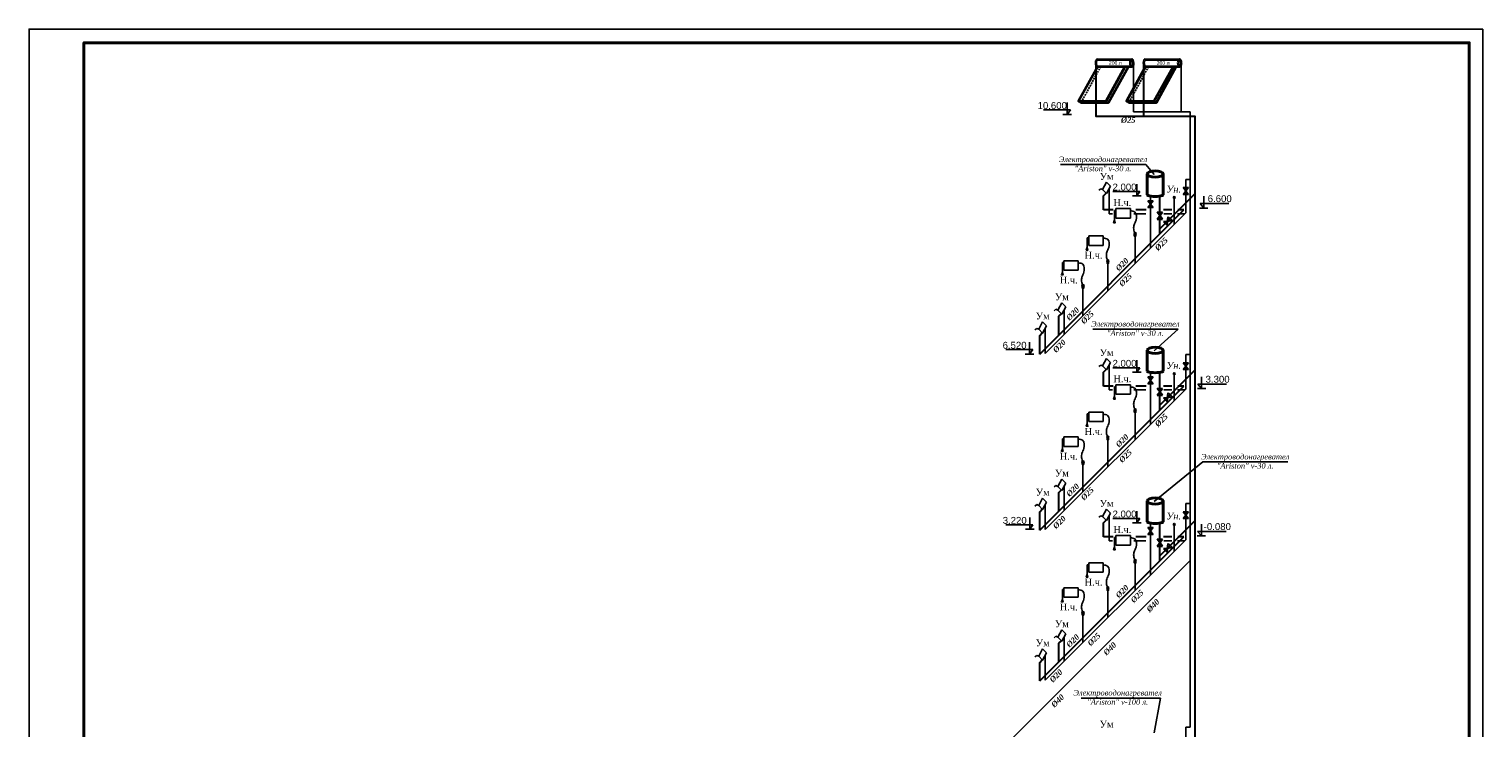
# Model space of a CAD drawing. Header units: inches. Extents: x 8001 to 766003, y -84601 to 563258.
# Tile 144 of 169: x 458584 to 511479, y 196820 to 222246. Entities that reach past the tile are written whole.
import ezdxf

# ---------------------------------------------------------------- set-up
doc = ezdxf.new("R2010")
doc.units = ezdxf.units.IN
doc.header["$MEASUREMENT"] = 0
for name, color, linetype in [('PDF11_TEXT', 7, 'Continuous'), ('PDF11_Коллектор', 7, 'Continuous'), ('PDF_tablitsa', 7, 'Continuous')]:
    doc.layers.add(name, color=color, linetype=linetype)
doc.layers.add('PDF2_0', color=7, linetype='Continuous', true_color=0x8a00b8)
doc.layers.add('Т3', color=10, linetype='Continuous', lineweight=25)
doc.styles.add('PDF Arial', font='arial.ttf')
doc.styles.get("Standard").update_dxf_attribs({"font": 'arial.ttf'})

msp = doc.modelspace()

# ---------------------------------------------------------------- linework, layer by layer
at = {"color": 5}
for p, q in [((498764.64, 221015.041), (498764.64, 219233.553)), ((498764.64, 219233.553), (500826.194, 219233.553)), ((500826.194, 219233.553), (500826.194, 196850.827)), ((497879.685, 215527.398), (497879.642, 216429.103)), ((500569.473, 216480.14), (500762.871, 216480.14)), ((500666.173, 215560.604), (500666.173, 216774.093)), ((500826.194, 216774.093), (500666.194, 216774.093)), ((499285.483, 216001.749), (499478.882, 216001.749)), ((499382.19, 214276.621), (499382.182, 216166.74)), ((500250.651, 215145.081), (500250.651, 216119.341)), ((500569.473, 216232.942), (500762.871, 216232.942)), ((495553.687, 210448.118), (500666.173, 215560.604)), ((498004.238, 215527.398), (497879.685, 215527.398)), ((498128.791, 215714.473), (498128.791, 215369.595)), ((498128.791, 215714.473), (498651.409, 215714.473)), ((498128.791, 215369.595), (498651.409, 215369.595)), ((498651.409, 215714.473), (498651.409, 215369.595)), ((499213.858, 215527.401), (498778.672, 215527.4)), ((499285.483, 215754.552), (499478.882, 215754.552)), ((500159.856, 215527.405), (499865.759, 215527.404)), ((500632.974, 215527.405), (500367.117, 215527.404)), ((497135.773, 214721.455), (497135.773, 214376.577)), ((497135.773, 214721.455), (497658.391, 214721.455)), ((497135.773, 214376.577), (497658.391, 214376.577)), ((497658.391, 214721.455), (497658.391, 214376.577)), ((498825.955, 213720.386), (498825.955, 214716.517)), ((496231.251, 213816.932), (496231.251, 213472.055)), ((496231.251, 213816.932), (496753.868, 213816.932)), ((496753.868, 213816.932), (496753.868, 213472.055)), ((497832.937, 212727.368), (497832.937, 213723.499)), ((496231.251, 213472.055), (496753.868, 213472.055)), ((496928.415, 211822.845), (496928.415, 212818.976)), ((496249.714, 211144.145), (496249.671, 212045.85)), ((495553.687, 210448.118), (495553.644, 211349.823)), ((497879.685, 209115.336), (497879.642, 210017.041)), ((500569.473, 210108.062), (500762.871, 210108.062)), ((500666.173, 209148.542), (500666.173, 210402.014)), ((500826.194, 210402.014), (500666.194, 210402.014)), ((499285.483, 209589.687), (499478.882, 209589.687)), ((499382.19, 207864.559), (499382.182, 209754.678)), ((500250.651, 208733.019), (500250.651, 209707.279)), ((500569.473, 209860.864), (500762.871, 209860.864)), ((495553.687, 204036.056), (500666.173, 209148.542)), ((498004.238, 209115.336), (497879.685, 209115.336)), ((498128.791, 209302.41), (498128.791, 208957.533)), ((498128.791, 209302.41), (498651.409, 209302.41)), ((498128.791, 208957.533), (498651.409, 208957.533)), ((498651.409, 209302.41), (498651.409, 208957.533)), ((499213.858, 209115.339), (498778.672, 209115.338)), ((499285.483, 209342.489), (499478.882, 209342.489)), ((500159.856, 209115.343), (499865.759, 209115.342)), ((500632.974, 209115.343), (500367.117, 209115.342)), ((497135.773, 208309.393), (497135.773, 207964.515)), ((497135.773, 208309.393), (497658.391, 208309.393)), ((497135.773, 207964.515), (497658.391, 207964.515)), ((497658.391, 208309.393), (497658.391, 207964.515)), ((498825.955, 207308.323), (498825.955, 208304.454)), ((496231.251, 207404.87), (496231.251, 207059.993)), ((496231.251, 207404.87), (496753.868, 207404.87)), ((496753.868, 207404.87), (496753.868, 207059.993)), ((496231.251, 207059.993), (496753.868, 207059.993)), ((497832.937, 206315.306), (497832.937, 207311.437)), ((496928.415, 205410.783), (496928.415, 206406.914)), ((496249.714, 204732.083), (496249.671, 205633.788)), ((495553.687, 204036.056), (495553.644, 204937.761)), ((500666.173, 203665.6), (500666.173, 204981.628)), ((500826.194, 204981.628), (500666.194, 204981.628)), ((497879.685, 203632.394), (497879.642, 204534.099)), ((499382.19, 202381.617), (499382.182, 204271.736)), ((500250.651, 203250.078), (500250.651, 204224.337)), ((500569.473, 204687.676), (500762.871, 204687.676)), ((500569.473, 204440.478), (500762.871, 204440.478)), ((500666.173, 203665.6), (495553.687, 198553.114)), ((498128.791, 203819.469), (498128.791, 203474.591)), ((498128.791, 203819.469), (498651.409, 203819.469)), ((498651.409, 203819.469), (498651.409, 203474.591)), ((499285.483, 204106.746), (499478.882, 204106.746)), ((499285.483, 203859.548), (499478.882, 203859.548)), ((498004.238, 203632.394), (497879.685, 203632.394)), ((498128.791, 203474.591), (498651.409, 203474.591)), ((499213.858, 203632.397), (498778.672, 203632.396)), ((500159.856, 203632.401), (499865.759, 203632.4)), ((500632.974, 203632.401), (500367.117, 203632.401)), ((500826.194, 202912.326), (488616.117, 190702.249)), ((497135.773, 202826.451), (497135.773, 202481.573)), ((497135.773, 202826.451), (497658.391, 202826.451)), ((497658.391, 202826.451), (497658.391, 202481.573)), ((498825.955, 201825.382), (498825.955, 202821.513)), ((497135.773, 202481.573), (497658.391, 202481.573)), ((496231.251, 201921.929), (496231.251, 201577.051)), ((496231.251, 201921.929), (496753.868, 201921.929)), ((496231.251, 201577.051), (496753.868, 201577.051)), ((496753.868, 201921.929), (496753.868, 201577.051)), ((497832.937, 200832.364), (497832.937, 201828.495)), ((496928.415, 199927.842), (496928.415, 200923.973)), ((496249.714, 199249.141), (496249.671, 200150.847)), ((495553.687, 198553.114), (495553.644, 199454.819)), ((500666.173, 195630.589), (500666.173, 196850.827)), ((500826.194, 196850.827), (500666.194, 196850.827))]:
    msp.add_line(p, q, dxfattribs=at)
at = {"ltscale": 25}
for p, q in [((496356.266, 219573.839), (496356.266, 219143.553)), ((496471.156, 219305.782), (495490.323, 219305.782)), ((496471.156, 219305.782), (496356.266, 219143.553)), ((498885.88, 216606.865), (498885.88, 216176.579)), ((499000.77, 216338.807), (498019.937, 216338.807)), ((499000.77, 216338.807), (498885.88, 216176.579)), ((501187.245, 215898.841), (501322.308, 215735.333)), ((501322.308, 216165.619), (501322.308, 215735.333)), ((495101.998, 210583.878), (494121.164, 210583.878)), ((494987.108, 210851.936), (494987.108, 210421.65)), ((495101.998, 210583.878), (494987.108, 210421.65)), ((498885.88, 210194.803), (498885.88, 209764.517)), ((499000.77, 209926.745), (498019.937, 209926.745)), ((499000.77, 209926.745), (498885.88, 209764.517)), ((501244.912, 209596.507), (501244.912, 209166.221)), ((501109.849, 209329.73), (501244.912, 209166.221)), ((498885.88, 204711.861), (498885.88, 204281.575)), ((495106.295, 204212.93), (494125.462, 204212.93)), ((494991.405, 204480.988), (494991.405, 204050.702)), ((495106.295, 204212.93), (494991.405, 204050.702)), ((499000.77, 204443.803), (498019.937, 204443.803)), ((499000.77, 204443.803), (498885.88, 204281.575)), ((501234.539, 204236.351), (501234.539, 203806.065)), ((501099.476, 203969.573), (501234.539, 203806.065))]:
    msp.add_line(p, q, dxfattribs=at)
at = {"linetype": 'ByBlock', "lineweight": -2}
for p, q in [((496199.957, 219143.553), (496512.576, 219143.553)), ((498729.571, 216176.579), (499042.189, 216176.579)), ((494830.798, 210421.65), (495143.417, 210421.65)), ((498729.571, 209764.517), (499042.189, 209764.517)), ((498729.571, 204281.575), (499042.189, 204281.575)), ((494835.096, 204050.702), (495147.715, 204050.702))]:
    msp.add_line(p, q, dxfattribs=at)
at = {"ltscale": 10}
for p, q in [((496111.648, 217315.299), (499214.297, 217315.299)), ((499523.601, 216952.029), (499214.297, 217315.299)), ((497574.413, 216434.657), (497507.567, 216380.688)), ((497642.299, 216403.607), (497574.413, 216434.657)), ((497642.299, 216403.607), (497786.994, 216671.241)), ((497787.068, 216257.876), (497642.299, 216403.607)), ((497931.838, 216525.486), (497787.068, 216671.217)), ((497787.068, 216257.876), (497931.782, 216525.542)), ((501169.222, 215735.333), (501475.394, 215735.333)), ((496012.328, 212020.355), (496157.024, 212287.988)), ((496301.867, 212142.233), (496157.098, 212287.965)), ((496157.098, 211874.624), (496301.811, 212142.29)), ((495316.301, 211324.328), (495460.996, 211591.961)), ((495605.84, 211446.206), (495461.07, 211591.937)), ((495944.442, 212051.404), (495877.597, 211997.436)), ((496012.328, 212020.355), (495944.442, 212051.404)), ((496157.098, 211874.624), (496012.328, 212020.355)), ((495248.415, 211355.377), (495181.569, 211301.408)), ((495316.301, 211324.328), (495248.415, 211355.377)), ((495461.07, 211178.596), (495316.301, 211324.328)), ((495461.07, 211178.596), (495605.784, 211446.263)), ((497285.532, 211325.778), (500388.181, 211325.778)), ((499523.601, 210539.967), (500388.181, 211325.778)), ((497574.413, 210022.595), (497507.567, 209968.626)), ((497642.299, 209991.545), (497574.413, 210022.595)), ((497642.299, 209991.545), (497786.994, 210259.179)), ((497931.838, 210113.424), (497787.068, 210259.155)), ((497787.068, 209845.814), (497931.782, 210113.48)), ((497787.068, 209845.814), (497642.299, 209991.545)), ((501091.825, 209166.221), (501397.998, 209166.221)), ((499523.601, 205057.025), (501284.654, 206495.587)), ((501284.654, 206495.587), (504387.302, 206495.587)), ((496012.328, 205608.293), (496157.024, 205875.926)), ((496301.867, 205730.171), (496157.098, 205875.902)), ((495944.442, 205639.342), (495877.597, 205585.373)), ((496012.328, 205608.293), (495944.442, 205639.342)), ((496157.098, 205462.561), (496012.328, 205608.293)), ((496157.098, 205462.561), (496301.811, 205730.228)), ((495248.415, 204943.315), (495181.569, 204889.346)), ((495316.301, 204912.265), (495248.415, 204943.315)), ((495316.301, 204912.265), (495460.996, 205179.899)), ((495461.07, 204766.534), (495316.301, 204912.265)), ((495605.84, 205034.144), (495461.07, 205179.875)), ((495461.07, 204766.534), (495605.784, 205034.201)), ((497642.299, 204508.603), (497786.994, 204776.237)), ((497931.838, 204630.482), (497787.068, 204776.213)), ((497574.413, 204539.653), (497507.567, 204485.684)), ((497642.299, 204508.603), (497574.413, 204539.653)), ((497787.068, 204362.872), (497642.299, 204508.603)), ((497787.068, 204362.872), (497931.782, 204630.539)), ((501081.453, 203806.065), (501387.625, 203806.065)), ((495944.442, 200156.4), (495877.597, 200102.432)), ((496012.328, 200125.351), (495944.442, 200156.4)), ((496012.328, 200125.351), (496157.024, 200392.985)), ((496157.098, 199979.62), (496012.328, 200125.351)), ((496301.867, 200247.23), (496157.098, 200392.961)), ((496157.098, 199979.62), (496301.811, 200247.286)), ((495248.415, 199460.373), (495181.569, 199406.405)), ((495316.301, 199429.324), (495248.415, 199460.373)), ((495316.301, 199429.324), (495460.996, 199696.957)), ((495461.07, 199283.593), (495316.301, 199429.324)), ((495605.84, 199551.202), (495461.07, 199696.934)), ((495461.07, 199283.593), (495605.784, 199551.259)), ((496864.432, 197905.343), (499747.085, 197905.343)), ((499514.573, 196636.696), (499747.085, 197905.343))]:
    msp.add_line(p, q, dxfattribs=at)
for p, q in [((501187.245, 215898.841), (502229.921, 215898.841)), ((498075.998, 215647.259), (498075.998, 215293.626)), ((497082.98, 214654.241), (497082.98, 214300.608)), ((496178.457, 213749.718), (496178.457, 213396.086)), ((498075.998, 209235.197), (498075.998, 208881.564)), ((501109.849, 209329.73), (502152.524, 209329.73)), ((497082.98, 208242.179), (497082.98, 207888.546)), ((496178.457, 207337.656), (496178.457, 206984.024)), ((498075.998, 203752.255), (498075.998, 203398.622)), ((501099.476, 203969.573), (502142.152, 203969.573)), ((497082.98, 202759.237), (497082.98, 202405.604)), ((496178.457, 201854.715), (496178.457, 201501.082))]:
    msp.add_line(p, q)
at = {"color": 0}
for p, q in [((498075.998, 215647.259), (498128.791, 215647.259)), ((497082.98, 214654.241), (497135.773, 214654.241)), ((496178.457, 213749.718), (496231.251, 213749.718)), ((498075.998, 209235.197), (498128.791, 209235.197)), ((497082.98, 208242.179), (497135.773, 208242.179)), ((496178.457, 207337.656), (496231.251, 207337.656)), ((498075.998, 203752.255), (498128.791, 203752.255)), ((497082.98, 202759.237), (497135.773, 202759.237)), ((496178.457, 201854.715), (496231.251, 201854.715))]:
    msp.add_line(p, q, dxfattribs=at)
at = {"color": 5}
for points in [[(500504.64, 221015.041), (500504.64, 219233.553)], [(500569.473, 216232.942), (500762.871, 216480.14)], [(500762.871, 216232.942), (500569.473, 216480.14)], [(499285.483, 215754.552), (499478.882, 216001.749)], [(499478.882, 215754.552), (499285.483, 216001.749)], [(500569.473, 209860.864), (500762.871, 210108.062)], [(500762.871, 209860.864), (500569.473, 210108.062)], [(499285.483, 209342.489), (499478.882, 209589.687)], [(499478.882, 209342.489), (499285.483, 209589.687)], [(500569.473, 204440.478), (500762.871, 204687.676)], [(500762.871, 204440.478), (500569.473, 204687.676)], [(499285.483, 203859.548), (499478.882, 204106.746)], [(499478.882, 203859.548), (499285.483, 204106.746)]]:
    msp.add_lwpolyline(points, dxfattribs=at)
at = {"linetype": 'ByBlock', "lineweight": 40}
for points in [[(499262.193, 216215.015), (499262.193, 216971.994)], [(499848.84, 216971.991), (499848.84, 216215.015)], [(499262.193, 209802.952), (499262.193, 210559.932)], [(499848.84, 210559.929), (499848.84, 209802.952)], [(499262.193, 204320.011), (499262.193, 205076.99)], [(499848.84, 205076.988), (499848.84, 204320.011)]]:
    msp.add_lwpolyline(points, dxfattribs=at)
for points in [[(498075.998, 215299.951), (498075.998, 215299.951), (498041.572, 215197.704), (498102.643, 215197.704)], [(497082.98, 214306.933), (497082.98, 214306.933), (497048.554, 214204.686), (497109.626, 214204.686)], [(496178.457, 213402.41), (496178.457, 213402.41), (496144.032, 213300.164), (496205.103, 213300.164)], [(498075.998, 208887.888), (498075.998, 208887.888), (498041.572, 208785.642), (498102.643, 208785.642)], [(497082.98, 207894.871), (497082.98, 207894.871), (497048.554, 207792.624), (497109.626, 207792.624)], [(496178.457, 206990.348), (496178.457, 206990.348), (496144.032, 206888.101), (496205.103, 206888.101)], [(498075.998, 203404.947), (498075.998, 203404.947), (498041.572, 203302.7), (498102.643, 203302.7)], [(497082.98, 202411.929), (497082.98, 202411.929), (497048.554, 202309.682), (497109.626, 202309.682)], [(496178.457, 201507.407), (496178.457, 201507.407), (496144.032, 201405.16), (496205.103, 201405.16)]]:
    msp.add_lwpolyline(points, close=True)
at = {"lineweight": 25}
for points in [[(498796.515, 214777.39), (498796.515, 214716.517), (498855.395, 214716.517), (498855.395, 214777.39)], [(497803.497, 213784.372), (497803.497, 213723.499), (497862.377, 213723.499), (497862.377, 213784.372)], [(496898.975, 212879.85), (496898.975, 212818.976), (496957.854, 212818.976), (496957.854, 212879.85)], [(498796.515, 208365.328), (498796.515, 208304.454), (498855.395, 208304.454), (498855.395, 208365.328)], [(497803.497, 207372.31), (497803.497, 207311.437), (497862.377, 207311.437), (497862.377, 207372.31)], [(496898.975, 206467.788), (496898.975, 206406.914), (496957.854, 206406.914), (496957.854, 206467.788)], [(498796.515, 202882.386), (498796.515, 202821.513), (498855.395, 202821.513), (498855.395, 202882.386)], [(497803.497, 201889.368), (497803.497, 201828.495), (497862.377, 201828.495), (497862.377, 201889.368)], [(496898.975, 200984.846), (496898.975, 200923.973), (496957.854, 200923.973), (496957.854, 200984.846)]]:
    msp.add_lwpolyline(points, dxfattribs=at)
at = {"color": 5}
for centre in [(500250.651, 216119.341), (500250.651, 209707.279), (500250.651, 204224.337)]:
    msp.add_circle(centre, 34.088, dxfattribs=at)
at = {"lineweight": 25}
for centre in [(498825.955, 214804.57), (497832.937, 213811.552), (496928.415, 212907.03), (498825.955, 208392.508), (497832.937, 207399.49), (496928.415, 206494.968), (498825.955, 202909.566), (497832.937, 201916.549), (496928.415, 201012.026)]:
    msp.add_circle(centre, 40.068, dxfattribs=at)
at = {"ltscale": 0.1}
for centre in [(498825.955, 214804.57), (497832.937, 213811.552), (496928.415, 212907.03), (498825.955, 208392.508), (497832.937, 207399.49), (496928.415, 206494.968), (498825.955, 202909.566), (497832.937, 201916.549), (496928.415, 201012.026)]:
    msp.add_circle(centre, 16.436, dxfattribs=at)
at = {"linetype": 'ByBlock', "lineweight": 40}
for centre in [(499555.517, 216971.997), (499555.517, 210559.935), (499555.517, 205076.993)]:
    msp.add_ellipse(centre, major_axis=(-293.323, 0), ratio=0.383923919, dxfattribs=at)
for centre in [(499555.517, 216215.015), (499555.517, 209802.952), (499555.517, 204320.011)]:
    msp.add_ellipse(centre, major_axis=(-293.323, 0), ratio=0.204010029, start_param=0, end_param=3.141592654, dxfattribs=at)
at = {"ltscale": 0.1}
for points in [[(498825.955, 214804.57), (498772.785, 214970.852), (498789.782, 215120.855), (498857.788, 215293.502), (498817.485, 215589.668), (498651.409, 215638.455)], [(497832.937, 213811.552), (497779.767, 213977.834), (497796.764, 214127.837), (497864.77, 214300.484), (497824.467, 214596.65), (497658.391, 214645.437)], [(496928.415, 212907.03), (496875.244, 213073.312), (496892.242, 213223.315), (496960.248, 213395.962), (496919.945, 213692.128), (496753.868, 213740.915)], [(498825.955, 208392.508), (498772.785, 208558.79), (498789.782, 208708.793), (498857.788, 208881.44), (498817.485, 209177.606), (498651.409, 209226.393)], [(497832.937, 207399.49), (497779.767, 207565.772), (497796.764, 207715.775), (497864.77, 207888.422), (497824.467, 208184.588), (497658.391, 208233.375)], [(496928.415, 206494.968), (496875.244, 206661.25), (496892.242, 206811.253), (496960.248, 206983.9), (496919.945, 207280.066), (496753.868, 207328.852)], [(498825.955, 202909.566), (498772.785, 203075.848), (498789.782, 203225.852), (498857.788, 203398.498), (498817.485, 203694.664), (498651.409, 203743.451)], [(497832.937, 201916.549), (497779.767, 202082.83), (497796.764, 202232.834), (497864.77, 202405.48), (497824.467, 202701.647), (497658.391, 202750.433)], [(496928.415, 201012.026), (496875.244, 201178.308), (496892.242, 201328.311), (496960.248, 201500.958), (496919.945, 201797.124), (496753.868, 201845.911)]]:
    msp.add_spline(points, degree=3, dxfattribs=at)
at = {"layer": 'PDF11_Коллектор', "lineweight": 35}
for points in [[(497456.506, 221135.694), (498705.372, 221135.694)], [(499196.506, 221135.694), (500445.372, 221135.694)], [(497464.972, 220885.921), (496770.688, 219620.121), (496855.357, 219573.553), (497858.683, 219573.553), (498582.602, 220885.921)], [(496770.688, 219620.121), (497769.78, 219620.121), (498468.299, 220885.921)], [(497456.506, 220885.921), (498705.372, 220885.921)], [(499204.972, 220885.921), (498510.688, 219620.121), (498595.357, 219573.553), (499598.683, 219573.553), (500322.602, 220885.921)], [(498510.688, 219620.121), (499509.78, 219620.121), (500208.299, 220885.921)], [(499196.506, 220885.921), (500445.372, 220885.921)]]:
    msp.add_lwpolyline(points, dxfattribs=at)
at = {"layer": 'PDF11_Коллектор', "lineweight": 25}
for points in [[(497409.938, 220576.88), (497439.572, 220631.914)], [(497456.506, 220661.549), (497486.14, 220716.583)], [(497503.073, 220746.217), (497532.708, 220801.252)], [(497549.641, 220826.653), (497579.275, 220885.921)], [(499149.938, 220576.88), (499179.572, 220631.914)], [(499196.506, 220661.549), (499226.14, 220716.583)], [(499243.073, 220746.217), (499272.708, 220801.252)], [(499289.641, 220826.653), (499319.275, 220885.921)], [(497088.196, 219992.664), (497117.83, 220051.933)], [(497134.764, 220077.333), (497164.398, 220132.368)], [(497181.332, 220162.002), (497210.966, 220217.037)], [(497227.9, 220246.671), (497257.534, 220301.706)], [(497274.467, 220327.107), (497304.102, 220382.141)], [(497316.802, 220411.775), (497350.669, 220466.81)], [(497363.37, 220496.444), (497393.004, 220551.479)], [(498828.196, 219992.664), (498857.83, 220051.933)], [(498874.764, 220077.333), (498904.398, 220132.368)], [(498921.332, 220162.002), (498950.966, 220217.037)], [(498967.9, 220246.671), (498997.534, 220301.706)], [(499014.467, 220327.107), (499044.102, 220382.141)], [(499056.802, 220411.775), (499090.669, 220466.81)], [(499103.37, 220496.444), (499133.004, 220551.479)], [(496855.357, 219573.553), (496889.224, 219632.822)], [(496906.158, 219662.456), (496935.792, 219717.491)], [(496952.726, 219742.891), (496982.36, 219797.926)], [(496995.06, 219827.56), (497028.928, 219882.595)], [(497041.628, 219912.229), (497075.496, 219967.264)], [(497769.78, 219620.121), (497858.683, 219573.553)], [(498595.357, 219573.553), (498629.224, 219632.822)], [(498646.158, 219662.456), (498675.792, 219717.491)], [(498692.726, 219742.891), (498722.36, 219797.926)], [(498735.06, 219827.56), (498768.928, 219882.595)], [(498781.628, 219912.229), (498815.496, 219967.264)], [(499509.78, 219620.121), (499598.683, 219573.553)]]:
    msp.add_lwpolyline(points, dxfattribs=at)
at = {"layer": 'PDF11_Коллектор', "lineweight": 35}
for points in [[(497454.389, 221139.928), (497420.486, 221139.928), (497393.004, 221084.012), (497393.004, 221015.041)], [(498703.255, 221139.928), (498669.352, 221139.928), (498641.87, 221084.012), (498641.87, 221015.041)], [(498764.64, 221015.041), (498764.64, 221084.012), (498737.158, 221139.928), (498703.255, 221139.928)], [(499194.389, 221139.928), (499160.486, 221139.928), (499133.004, 221084.012), (499133.004, 221015.041)], [(500443.255, 221139.928), (500409.352, 221139.928), (500381.87, 221084.012), (500381.87, 221015.041)], [(500504.64, 221015.041), (500504.64, 221084.012), (500477.158, 221139.928), (500443.255, 221139.928)], [(497393.004, 221015.041), (497393.004, 220946.07), (497420.486, 220890.155), (497454.389, 220890.155)], [(498641.87, 221015.041), (498641.87, 220946.07), (498669.352, 220890.155), (498703.255, 220890.155)], [(498705.372, 220885.921), (498739.274, 220885.921), (498766.756, 220941.836), (498766.756, 221010.808)], [(499133.004, 221015.041), (499133.004, 220946.07), (499160.486, 220890.155), (499194.389, 220890.155)], [(500381.87, 221015.041), (500381.87, 220946.07), (500409.352, 220890.155), (500443.255, 220890.155)], [(500445.372, 220885.921), (500479.274, 220885.921), (500506.756, 220941.836), (500506.756, 221010.808)]]:
    msp.add_open_spline(points, degree=3, dxfattribs=at)
at = {"layer": 'PDF2_0', "color": 0, "lineweight": 25}
msp.add_lwpolyline([(511479.376, 222245.911), (458584.157, 222245.911), (458584.157, 167250.147), (511479.376, 167250.147), (511479.376, 222245.911)], dxfattribs=at)
at = {"layer": 'PDF_tablitsa', "color": 0, "lineweight": 40}
msp.add_lwpolyline([(510979.83, 167748.786), (510979.83, 221746.818), (460582.342, 221746.818), (460582.342, 167748.786)], close=True, dxfattribs=at)
at = {"layer": 'Т3', "lineweight": 30, "ltscale": 10}
for p, q in [((497679.642, 216178.959), (497772.409, 216272.632)), ((497679.667, 215667.397), (497679.642, 216178.959)), ((499728.873, 214797.419), (499728.851, 216166.74)), ((495353.677, 210424.011), (500599.214, 215667.405)), ((498023.796, 215667.398), (497679.667, 215667.397)), ((499226.009, 215667.401), (498849.808, 215667.4)), ((499632.151, 215579.911), (499825.55, 215579.911)), ((499632.151, 215332.713), (499825.55, 215332.713)), ((500160.741, 215667.405), (499858.164, 215667.404)), ((500599.214, 215667.405), (500382.308, 215667.404)), ((496049.671, 211795.707), (496142.439, 211889.38)), ((496049.704, 211119.754), (496049.671, 211795.707)), ((495353.644, 211099.679), (495446.411, 211193.353)), ((495353.677, 210424.011), (495353.644, 211099.679)), ((497679.642, 209766.897), (497772.409, 209860.57)), ((497679.667, 209255.335), (497679.642, 209766.897)), ((499728.873, 208385.357), (499728.851, 209754.678)), ((495353.677, 204011.949), (500599.214, 209255.343)), ((498023.796, 209255.336), (497679.667, 209255.335)), ((499226.009, 209255.339), (498849.808, 209255.338)), ((499632.151, 209167.849), (499825.55, 209167.849)), ((500160.741, 209255.343), (499858.164, 209255.342)), ((500599.214, 209255.343), (500382.308, 209255.342)), ((499632.151, 208920.651), (499825.55, 208920.651)), ((496049.671, 205383.644), (496142.439, 205477.318)), ((496049.704, 204707.692), (496049.671, 205383.644)), ((495353.644, 204687.617), (495446.411, 204781.291)), ((495353.677, 204011.949), (495353.644, 204687.617)), ((497679.642, 204283.955), (497772.409, 204377.629)), ((497679.667, 203772.393), (497679.642, 204283.955)), ((499728.873, 202902.416), (499728.851, 204271.736)), ((495353.677, 198529.007), (500599.214, 203772.401)), ((498023.796, 203772.394), (497679.667, 203772.393)), ((499226.009, 203772.397), (498849.808, 203772.396)), ((499632.151, 203684.908), (499825.55, 203684.908)), ((500160.741, 203772.401), (499858.164, 203772.4)), ((500599.214, 203772.401), (500382.308, 203772.4)), ((499632.151, 203437.71), (499825.55, 203437.71)), ((496049.671, 199900.703), (496142.439, 199994.376)), ((496049.704, 199224.75), (496049.671, 199900.703)), ((495353.644, 199204.676), (495446.411, 199298.349)), ((495353.677, 198529.007), (495353.644, 199204.676))]:
    msp.add_line(p, q, dxfattribs=at)
at = {"layer": 'Т3', "color": 6, "lineweight": 30, "ltscale": 10}
for p, q in [((499728.858, 214979.98), (500996.227, 216246.83)), ((500032.347, 215420.073), (500169.075, 215283.294)), ((499857.519, 215245.31), (499994.247, 215108.531)), ((499728.87, 208567.903), (500996.227, 209834.742)), ((500032.359, 209007.996), (500169.086, 208871.217)), ((499857.53, 208833.234), (499994.258, 208696.454)), ((499728.87, 203084.961), (500996.227, 204351.8)), ((499857.53, 203350.292), (499994.258, 203213.513)), ((500032.359, 203525.054), (500169.086, 203388.275))]:
    msp.add_line(p, q, dxfattribs=at)
for points in [[(497393.004, 221015.041), (497393.004, 219074.383), (500996.227, 219074.383), (500996.227, 196316.789), (499719.836, 195040.919)], [(499133.004, 221015.041), (499133.004, 219074.383)], [(499994.247, 215108.531), (500032.347, 215420.073)], [(499857.519, 215245.31), (500169.075, 215283.294)], [(499994.258, 208696.454), (500032.359, 209007.996)], [(499857.53, 208833.234), (500169.086, 208871.217)], [(499857.53, 203350.292), (500169.086, 203388.275)], [(499994.258, 203213.513), (500032.359, 203525.054)]]:
    msp.add_lwpolyline(points, dxfattribs=at)
at = {"layer": 'Т3', "lineweight": 30, "ltscale": 10}
for points in [[(499632.151, 215332.713), (499825.55, 215579.911)], [(499825.55, 215332.713), (499632.151, 215579.911)], [(499632.151, 208920.651), (499825.55, 209167.849)], [(499825.55, 208920.651), (499632.151, 209167.849)], [(499632.151, 203437.71), (499825.55, 203684.908)], [(499825.55, 203437.71), (499632.151, 203684.908)]]:
    msp.add_lwpolyline(points, dxfattribs=at)

# ---------------------------------------------------------------- texts
at = {"ltscale": 25}
for s, insert, char_height, width, attachment_point in [('10{\\fTimes New Roman|b0|i0|c238|p18;.}600', (495809.944, 219461.956), 250, 839.24168, 5), ('{\\fTimes New Roman|b1|i1|c204|p18;%%C2\\fTimes New Roman|b1|i1|c0|p18;5}', (498311.62, 219036.552), 200, 533.93615, 1), ('{\\fTimes New Roman|b0|i0|c204|p18;Ум}', (497788.388, 216884.895), 250, 489.34211, 5), ('2{\\fTimes New Roman|b0|i0|c238|p18;.}000', (498439.558, 216494.981), 250, 839.24168, 5), ('{\\fTimes New Roman|b0|i1|c204|p18;Ун.}', (500498.519, 216548.227), 250, 483.03353, 3), ('{\\fTimes New Roman|b0|i0|c204|p18;Ум}', (496158.417, 212501.643), 250, 489.34211, 5), ('{\\fTimes New Roman|b0|i0|c204|p18;Ум}', (495462.39, 211805.616), 250, 489.34211, 5), ('6{\\fTimes New Roman|b0|i0|c238|p18;.}520', (494440.785, 210740.052), 250, 839.24168, 5), ('{\\fTimes New Roman|b0|i0|c204|p18;Ум}', (497788.388, 210472.833), 250, 489.34211, 5), ('2{\\fTimes New Roman|b0|i0|c238|p18;.}000', (498439.558, 210082.919), 250, 839.24168, 5), ('{\\fTimes New Roman|b0|i1|c204|p18;Ун.}', (500498.519, 210136.165), 250, 483.03353, 3), ('{\\fTimes New Roman|b0|i0|c204|p18;Ум}', (496158.417, 206089.581), 250, 489.34211, 5), ('{\\fTimes New Roman|b0|i0|c204|p18;Ум}', (495462.39, 205393.554), 250, 489.34211, 5), ('{\\fTimes New Roman|b0|i0|c204|p18;Ум}', (497788.388, 204989.892), 250, 489.34211, 5), ('2{\\fTimes New Roman|b0|i0|c238|p18;.}000', (498439.558, 204599.977), 250, 839.24168, 5), ('3{\\fTimes New Roman|b0|i0|c238|p18;.}220', (494445.083, 204369.104), 250, 839.24168, 5), ('{\\fTimes New Roman|b0|i1|c204|p18;Ун.}', (500498.519, 204653.223), 250, 483.03353, 3), ('{\\fTimes New Roman|b0|i0|c204|p18;Ум}', (496158.417, 200606.639), 250, 489.34211, 5), ('{\\fTimes New Roman|b0|i0|c204|p18;Ум}', (495462.39, 199910.612), 250, 489.34211, 5), ('{\\fTimes New Roman|b0|i0|c204|p18;Ум}', (497788.388, 196954.88), 250, 489.34211, 5)]:
    msp.add_mtext(s, dxfattribs=dict(at, insert=insert, char_height=char_height, width=width, attachment_point=attachment_point))
at = {"char_height": 200, "width": 3102.64888, "attachment_point": 5}
for s, insert in [('{\\fTimes New Roman|b0|i1|c204|p18;Электроводонагревател\\P"Ariston" v-30 л.}', (497656.88, 217339.631)), ('{\\fTimes New Roman|b0|i1|c204|p18;Электроводонагревател\\P"Ariston" v-30 л.}', (498830.765, 211350.11)), ('{\\fTimes New Roman|b0|i1|c204|p18;Электроводонагревател\\P"Ariston" v-30 л.}', (502829.886, 206519.919)), ('{\\fTimes New Roman|b0|i1|c204|p18;Электроводонагревател\\P"Ariston" v-100 л.}', (498189.669, 197929.675))]:
    msp.add_mtext(s, dxfattribs=dict(at, insert=insert))
at = {"lineweight": 30, "char_height": 250, "width": 493.294, "attachment_point": 9}
for insert in [(498685.623, 215804.367), (497639.815, 213889.57), (496735.293, 212985.048), (498685.623, 209392.305), (497639.815, 207477.508), (496735.293, 206572.986), (498685.623, 203909.363), (497639.815, 201994.567), (496735.293, 201090.044)]:
    msp.add_mtext('{\\fTimes New Roman|b0|i0|c204|p18;Н.ч\\fTimes New Roman|b0|i0|c238|p18;.}', dxfattribs=dict(at, insert=insert))
at = {"ltscale": 25}
for s, insert, char_height, width, attachment_point, rotation in [('6.600', (501903.476, 216073.22), 250, 829.57668, 5, 0.0000008), ('{\\fTimes New Roman|b1|i1|c204|p18;%%C\\fTimes New Roman|b1|i1|c0|p18;25}', (499520.406, 214312.63), 200, 554.34177, 1, 45), ('{\\fTimes New Roman|b1|i1|c204|p18;%%C2\\fTimes New Roman|b1|i1|c0|p18;0}', (498094.992, 213567.779), 200, 554.34177, 1, 45), ('{\\fTimes New Roman|b1|i1|c204|p18;%%C\\fTimes New Roman|b1|i1|c0|p18;25}', (498215.778, 213008.002), 200, 554.34177, 1, 45), ('{\\fTimes New Roman|b1|i1|c204|p18;%%C2\\fTimes New Roman|b1|i1|c0|p18;0}', (496298.747, 211772.267), 200, 554.34177, 1, 45), ('{\\fTimes New Roman|b1|i1|c204|p18;%%C\\fTimes New Roman|b1|i1|c0|p18;25}', (496829.095, 211639.158), 200, 554.34177, 1, 45), ('{\\fTimes New Roman|b1|i1|c204|p18;%%C\\fTimes New Roman|b1|i1|c0|p18;20}', (495811.197, 210598.18), 200, 554.34177, 1, 45), ('3.300', (501826.08, 209504.109), 250, 829.57668, 5, 0.0000008), ('{\\fTimes New Roman|b1|i1|c204|p18;%%C\\fTimes New Roman|b1|i1|c0|p18;25}', (499520.406, 207900.568), 200, 554.34177, 1, 45), ('{\\fTimes New Roman|b1|i1|c204|p18;%%C2\\fTimes New Roman|b1|i1|c0|p18;0}', (498094.992, 207155.717), 200, 554.34177, 1, 45), ('{\\fTimes New Roman|b1|i1|c204|p18;%%C\\fTimes New Roman|b1|i1|c0|p18;25}', (498215.778, 206595.94), 200, 554.34177, 1, 45), ('{\\fTimes New Roman|b1|i1|c204|p18;%%C2\\fTimes New Roman|b1|i1|c0|p18;0}', (496298.747, 205360.205), 200, 554.34177, 1, 45), ('{\\fTimes New Roman|b1|i1|c204|p18;%%C\\fTimes New Roman|b1|i1|c0|p18;25}', (496829.095, 205227.096), 200, 554.34177, 1, 45), ('{\\fTimes New Roman|b1|i1|c204|p18;%%C\\fTimes New Roman|b1|i1|c0|p18;20}', (495811.197, 204186.118), 200, 554.34177, 1, 45), ('-0.080', (501815.707, 204143.952), 250, 829.57668, 5, 0.0000008), ('{\\fTimes New Roman|b1|i1|c204|p18;%%C2\\fTimes New Roman|b1|i1|c0|p18;0}', (498094.992, 201672.775), 200, 554.34177, 1, 45), ('{\\fTimes New Roman|b1|i1|c204|p18;%%C25}', (498641.411, 201494.884), 200, 554.34177, 1, 45), ('{\\fTimes New Roman|b1|i1|c204|p18;%%C40}', (499216.954, 201157.132), 200, 554.34177, 1, 45), ('{\\fTimes New Roman|b1|i1|c204|p18;%%C2\\fTimes New Roman|b1|i1|c0|p18;0}', (496298.747, 199877.263), 200, 554.34177, 1, 45), ('{\\fTimes New Roman|b1|i1|c204|p18;%%C25}', (497071.905, 199925.379), 200, 554.34177, 1, 45), ('{\\fTimes New Roman|b1|i1|c204|p18;%%C40}', (497647.448, 199587.627), 200, 554.34177, 1, 45), ('{\\fTimes New Roman|b1|i1|c204|p18;%%C2\\fTimes New Roman|b1|i1|c0|p18;0}', (495690.645, 198600.55), 200, 554.34177, 1, 45), ('{\\fTimes New Roman|b1|i1|c204|p18;%%C40}', (495750.934, 197691.112), 200, 554.34177, 1, 45)]:
    msp.add_mtext(s, dxfattribs=dict(at, insert=insert, char_height=char_height, width=width, attachment_point=attachment_point, rotation=rotation))
at = {"layer": 'PDF11_TEXT', "color": 251, "true_color": 0x535353, "char_height": 132.1157, "attachment_point": 7, "style": 'PDF Arial'}
for insert in [(497871.383, 220947.26), (499611.383, 220947.26)]:
    msp.add_mtext('200 л', dxfattribs=dict(at, insert=insert))

doc.saveas('drawing.dxf')
